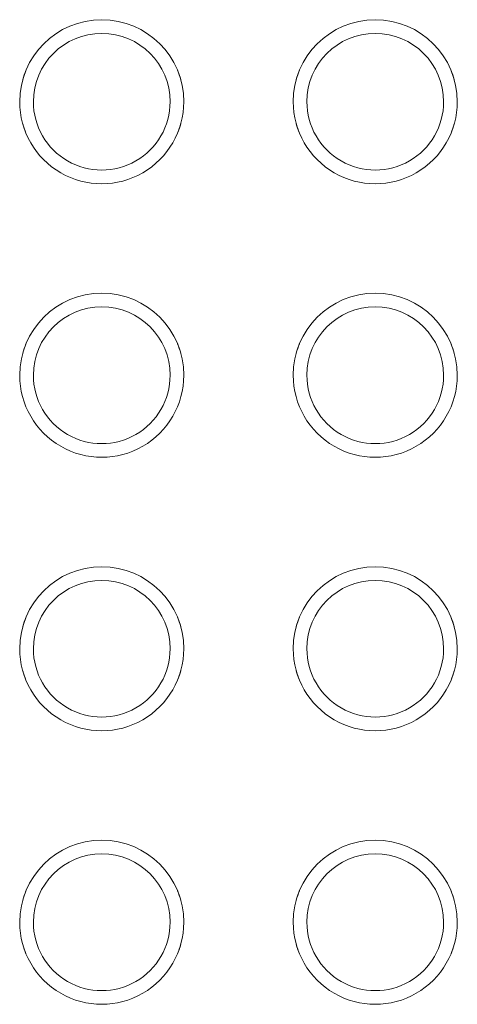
# Model space of a CAD drawing. Header units: millimetres. Extents: x -281 to 121694, y -16481 to 65128.
# Tile 87 of 256: x 19770 to 19850, y 25425 to 25605. Entities that reach past the tile are written whole.
import ezdxf

# ---------------------------------------------------------------- set-up
doc = ezdxf.new("R2010")
doc.units = ezdxf.units.MM
doc.layers.add('A--L$01A__Algemeen', color=7, linetype='Continuous', lineweight=5)
doc.layers.add('A--L28__Hoofddraagconstructies', color=3, linetype='Continuous', lineweight=5)

# ---------------------------------------------------------------- blocks, each defined once
blk = doc.blocks.new('NLRS_24_10_SF_trappen kern_gen_cpz - NLRS_24_12_02_SF_trappen kern_gen_cpz-66734290-L_80_ 14')
at = {"layer": 'A--L$01A__Algemeen'}
for centre, radius, start, end in [((505.44, 535), 15, 360, 180), ((555.44, 535), 15, 360, 180), ((505.44, 535), 12.5, 360, 180), ((555.44, 535), 12.5, 360, 180), ((505.44, 535), 15, 157.5, 164.2802), ((505.44, 535), 15, 157.5, 164.2802), ((505.44, 535), 15, 15.7198, 22.5), ((505.44, 535), 15, 15.7198, 22.5), ((555.44, 535), 15, 157.5, 164.2802), ((555.44, 535), 15, 157.5, 164.2802), ((555.44, 535), 15, 15.7198, 22.5), ((555.44, 535), 15, 15.7198, 22.5), ((505.44, 535), 15, 180, 360), ((505.44, 535), 12.5, 180, 360), ((555.44, 535), 15, 180, 360), ((555.44, 535), 12.5, 180, 360), ((505.44, 535), 15, 195.7198, 202.5), ((505.44, 535), 15, 195.7198, 202.5), ((505.44, 535), 15, 337.5, 344.2802), ((505.44, 535), 15, 337.5, 344.2802), ((555.44, 535), 15, 195.7198, 202.5), ((555.44, 535), 15, 195.7198, 202.5), ((555.44, 535), 15, 337.5, 344.2802), ((555.44, 535), 15, 337.5, 344.2802), ((505.44, 485), 15, 360, 180), ((555.44, 485), 15, 360, 180), ((505.44, 485), 12.5, 360, 180), ((555.44, 485), 12.5, 360, 180), ((505.44, 485), 15, 157.5, 164.2802), ((505.44, 485), 15, 157.5, 164.2802), ((505.44, 485), 15, 15.7198, 22.5), ((505.44, 485), 15, 15.7198, 22.5), ((555.44, 485), 15, 157.5, 164.2802), ((555.44, 485), 15, 157.5, 164.2802), ((555.44, 485), 15, 15.7198, 22.5), ((555.44, 485), 15, 15.7198, 22.5), ((505.44, 485), 15, 180, 360), ((505.44, 485), 12.5, 180, 360), ((555.44, 485), 15, 180, 360), ((555.44, 485), 12.5, 180, 360), ((505.44, 485), 15, 195.7198, 202.5), ((505.44, 485), 15, 195.7198, 202.5), ((505.44, 485), 15, 337.5, 344.2802), ((505.44, 485), 15, 337.5, 344.2802), ((555.44, 485), 15, 195.7198, 202.5), ((555.44, 485), 15, 195.7198, 202.5), ((555.44, 485), 15, 337.5, 344.2802), ((555.44, 485), 15, 337.5, 344.2802), ((505.44, 435), 15, 360, 180), ((555.44, 435), 15, 360, 180), ((505.44, 435), 12.5, 360, 180), ((555.44, 435), 12.5, 360, 180), ((505.44, 435), 15, 180, 360), ((505.44, 435), 12.5, 180, 360), ((555.44, 435), 15, 180, 360), ((555.44, 435), 12.5, 180, 360), ((505.44, 435), 15, 195.7198, 202.5), ((505.44, 435), 15, 195.7198, 202.5), ((505.44, 435), 15, 337.5, 344.2802), ((505.44, 435), 15, 337.5, 344.2802), ((555.44, 435), 15, 195.7198, 202.5), ((555.44, 435), 15, 195.7198, 202.5), ((555.44, 435), 15, 337.5, 344.2802), ((555.44, 435), 15, 337.5, 344.2802), ((505.44, 385), 15, 360, 180), ((555.44, 385), 15, 360, 180), ((505.44, 385), 12.5, 360, 180), ((555.44, 385), 12.5, 360, 180), ((505.44, 385), 15, 157.5, 164.2802), ((505.44, 385), 15, 157.5, 164.2802), ((505.44, 385), 15, 15.7198, 22.5), ((505.44, 385), 15, 15.7198, 22.5), ((555.44, 385), 15, 157.5, 164.2802), ((555.44, 385), 15, 157.5, 164.2802), ((555.44, 385), 15, 15.7198, 22.5), ((555.44, 385), 15, 15.7198, 22.5), ((505.44, 385), 15, 180, 360), ((505.44, 385), 12.5, 180, 360), ((555.44, 385), 15, 180, 360), ((555.44, 385), 12.5, 180, 360), ((505.44, 385), 15, 195.7198, 202.5), ((505.44, 385), 15, 195.7198, 202.5), ((505.44, 385), 15, 337.5, 344.2802), ((505.44, 385), 15, 337.5, 344.2802), ((555.44, 385), 15, 195.7198, 202.5), ((555.44, 385), 15, 195.7198, 202.5), ((555.44, 385), 15, 337.5, 344.2802), ((555.44, 385), 15, 337.5, 344.2802)]:
    blk.add_arc(centre, radius, start, end, dxfattribs=at)

msp = doc.modelspace()

# ---------------------------------------------------------------- block references
at = {"layer": 'A--L28__Hoofddraagconstructies', "rotation": 180}
msp.add_blockref('NLRS_24_10_SF_trappen kern_gen_cpz - NLRS_24_12_02_SF_trappen kern_gen_cpz-66734290-L_80_ 14', (20340, 25974.9), dxfattribs=at)

doc.saveas('drawing.dxf')
